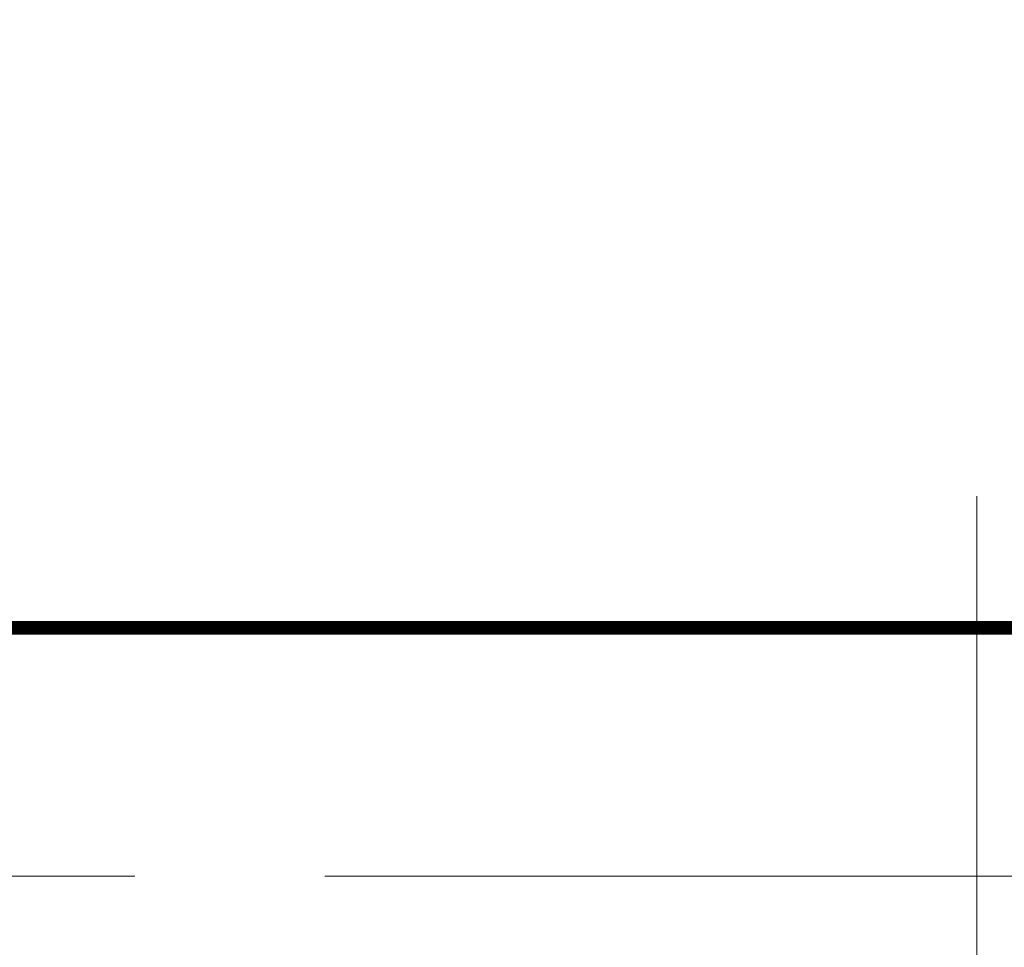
# Model space of a CAD drawing. Header units: millimetres. Extents: x -39149 to 267781, y -2340 to 58540.
# Tile 195 of 244: x 46888 to 50512, y 15038 to 18454. Entities that reach past the tile are written whole.
import ezdxf
from ezdxf.enums import TextEntityAlignment as Align

# ---------------------------------------------------------------- set-up
doc = ezdxf.new("R2010")
doc.units = ezdxf.units.MM
doc.header["$LTSCALE"] = 100
doc.header["$MEASUREMENT"] = 0
doc.linetypes.add('B0605', pattern=[141, 70, -35, 1, -35])
doc.linetypes.add('CENTER', pattern=[20, 12.5, -2.5, 2.5, -2.5])
doc.layers.add('A Stramien', color=7, linetype='Continuous')
doc.layers.add('INDELING--bestaand', color=7, linetype='Continuous')
doc.styles.add('GENERATED_STYLE_3', font='swiss.ttf', dxfattribs={"width": 0.96})

# ---------------------------------------------------------------- blocks, each defined once
blk = doc.blocks.new('Standard grid marker_6')
at = {"layer": 'A Stramien', "color": 8, "linetype": 'B0605', "lineweight": 0}
for p, q in [((4000, 0), (54000, 0)), ((54000, 0), (58000, 0))]:
    blk.add_line(p, q, dxfattribs=at)
at = {"layer": 'A Stramien', "color": 4, "lineweight": 0, "style": 'GENERATED_STYLE_3'}
blk.add_attdef('AC_MARKERTEXT_1', text='', height=100, dxfattribs=at).set_placement((-139.2, -80), align=Align.BOTTOM_LEFT)
blk = doc.blocks.new('Standard grid marker_18')
at = {"layer": 'A Stramien', "color": 8, "linetype": 'B0605', "lineweight": 0}
blk.add_line((4000, 0), (46394.8, 0), dxfattribs=at)
at = {"layer": 'A Stramien', "color": 4, "lineweight": 0, "style": 'GENERATED_STYLE_3'}
blk.add_attdef('AC_MARKERTEXT_1', text='', height=100, rotation=90, dxfattribs=at).set_placement((-20, -49.7), align=Align.BOTTOM_LEFT)

msp = doc.modelspace()

# ---------------------------------------------------------------- linework, layer by layer
at = {"layer": 'INDELING--bestaand', "linetype": 'CENTER', "const_width": 50}
msp.add_lwpolyline([(-5556.7, 16215), (-5205.7, 16215), (52063.8, 16215)], dxfattribs=at)

# ---------------------------------------------------------------- block references
at = {"layer": 'A Stramien', "color": 1, "linetype": 'Continuous', "lineweight": 0, "zscale": 1000, "rotation": 270}
msp.add_blockref('Standard grid marker_18', (50411.5, 48900), dxfattribs=at)
at = {"layer": 'A Stramien', "color": 1, "linetype": 'Continuous', "lineweight": 0, "zscale": 1000}
msp.add_blockref('Standard grid marker_6', (-5988.5, 15300), dxfattribs=at)

doc.saveas('drawing.dxf')
